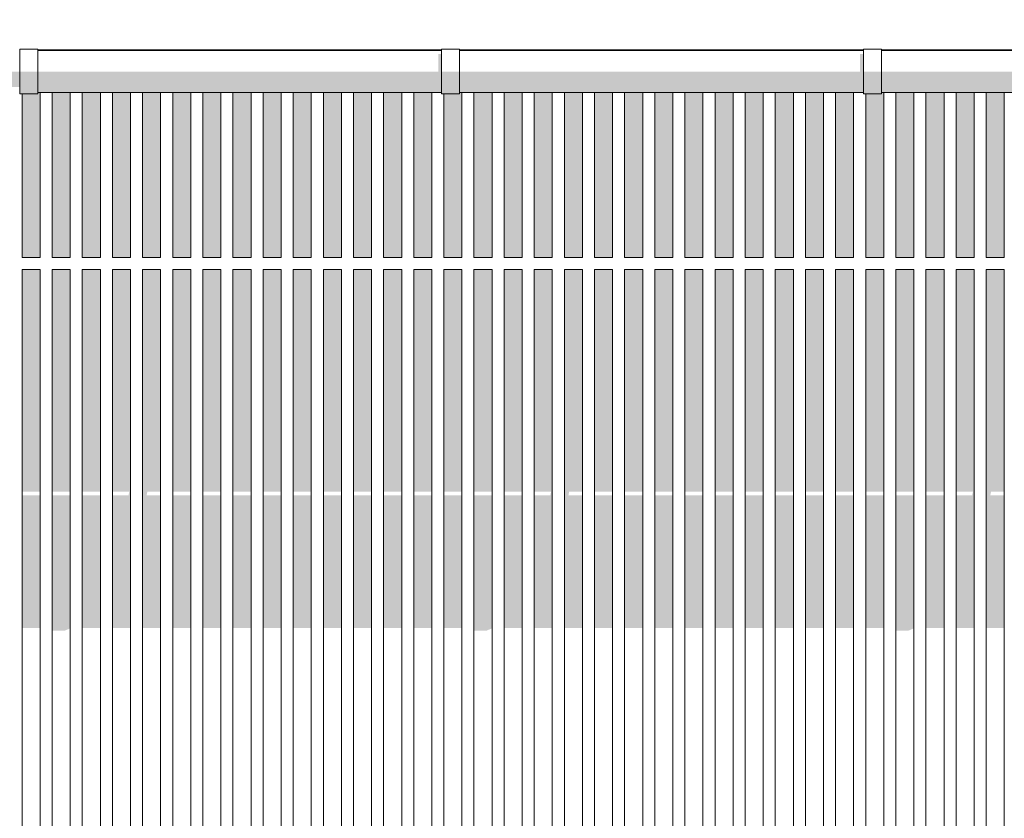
# Model space of a CAD drawing. Header units: metres. Extents: x -111 to -1, y -8 to 26.
# Tile 24 of 256: x -52.49 to -50.86, y 4.63 to 5.95. Entities that reach past the tile are written whole.
import ezdxf

# ---------------------------------------------------------------- set-up
doc = ezdxf.new("R2010")
doc.units = ezdxf.units.M
doc.header["$MEASUREMENT"] = 0
for name, color, linetype in [('30 Dachaufbau', 7, 'Continuous'), ('30 Dachentwässerung', 7, 'Continuous'), ('50 Sanitäreinrichtung', 7, 'Continuous'), ('94 Genehmigungsplanung Bemaßung', 7, 'Continuous')]:
    doc.layers.add(name, color=color, linetype=linetype)
doc.styles.add('ERSTELLTER_STIL_2', font='arial.ttf')
doc.dimstyles.new('ERSTELLTER_STIL__1', dxfattribs={"dimtxt": 0.25, "dimasz": 0.19, "dimexe": 0.18, "dimexo": 0.1, "dimgap": 0, "dimtad": 1, "dimtih": 1, "dimtoh": 1, "dimzin": 0, "dimdsep": 46, "dimtxsty": 'ERSTELLTER_STIL_2', "dimblk": 'ARROWHEAD_6', "dimblk1": 'ARROWHEAD_6', "dimblk2": 'ARROWHEAD_6', "dimcen": 0.09, "dimclrd": 7, "dimclre": 7, "dimclrt": 7, "dimazin": 0, "dimtfac": 1, "dimtdec": 4, "dimtmove": 0, "dimatfit": 3, "dimfxl": 1, "dimtolj": 1, "dimtzin": 0, "dimarcsym": 0})

# ---------------------------------------------------------------- blocks, each defined once
blk = doc.blocks.new('*D128', base_point=(-27236.1321, 0))
at = {"layer": '94 Genehmigungsplanung Bemaßung', "color": 7, "linetype": 'Continuous', "lineweight": 13}
for p, q in [((-58.1625, 9.3843), (-58.1625, 9.7593)), ((-17.3411, 9.3843), (-17.3411, 9.7593)), ((-58.0625, 9.6718), (-58.2625, 9.4718)), ((-17.2411, 9.6718), (-17.4411, 9.4718)), ((-58.3125, 9.5718), (-58.1625, 9.5718)), ((-58.1625, 9.5718), (-17.3411, 9.5718))]:
    blk.add_line(p, q, dxfattribs=at)
at = {"layer": '94 Genehmigungsplanung Bemaßung', "color": 7, "lineweight": 13, "insert": (-38.1808, 9.6218), "char_height": 0.25, "attachment_point": 7, "style": 'ERSTELLTER_STIL_2'}
blk.add_mtext('\\A1;{\\pql;\\fArial|b0|i0|c0|p0;\\W1.000000;40,82}', dxfattribs=at)
blk = doc.blocks.new('ARROWHEAD_6')
at = {"color": 0, "linetype": 'Continuous', "lineweight": 0}
for p, q in [((-0.5, -0.5), (0.5, 0.5)), ((0, 0), (-1, 0))]:
    blk.add_line(p, q, dxfattribs=at)

msp = doc.modelspace()

# ---------------------------------------------------------------- hatches: boundary and pattern name
at = {"layer": '30 Dachentwässerung', "linetype": 'Continuous', "lineweight": 0, "true_color": 0x000000}
for points in [[(-51.8005, 5.8975), (-51.8005, 5.8684), (-51.795, 5.8684), (-51.795, 5.8975)], [(-51.1005, 5.8975), (-51.1005, 5.8684), (-51.095, 5.8684), (-51.095, 5.8975)], [(-53.165, 5.8428), (-52.495, 5.8428), (-52.495, 5.8684), (-53.165, 5.8684)], [(-52.465, 5.8413), (-52.465, 5.8684), (-52.495, 5.8684), (-52.495, 5.8413)], [(-52.465, 5.8684), (-52.465, 5.8428), (-51.795, 5.8428), (-51.795, 5.8684)], [(-51.765, 5.8413), (-51.765, 5.8684), (-51.795, 5.8684), (-51.795, 5.8413)], [(-51.765, 5.8684), (-51.765, 5.8428), (-51.095, 5.8428), (-51.095, 5.8684)], [(-51.065, 5.8413), (-51.065, 5.8684), (-51.095, 5.8684), (-51.095, 5.8413)], [(-50.395, 5.8684), (-51.065, 5.8684), (-51.065, 5.8428), (-50.395, 5.8428)], [(-52.465, 5.8314), (-52.465, 5.8413), (-52.495, 5.8413), (-52.495, 5.8314)], [(-52.465, 5.8428), (-52.465, 5.8334), (-51.795, 5.8334), (-51.795, 5.8428)], [(-51.765, 5.8314), (-51.765, 5.8413), (-51.795, 5.8413), (-51.795, 5.8314)], [(-51.765, 5.8334), (-51.095, 5.8334), (-51.095, 5.8428), (-51.765, 5.8428)], [(-51.065, 5.8314), (-51.065, 5.8413), (-51.095, 5.8413), (-51.095, 5.8314)], [(-50.395, 5.8428), (-51.065, 5.8428), (-51.065, 5.8334), (-50.395, 5.8334)]]:
    msp.add_hatch(color=18, dxfattribs=at).paths.add_polyline_path(points)
at = {"layer": '50 Sanitäreinrichtung', "linetype": 'Continuous', "lineweight": 0, "true_color": 0x000000}
for points in [[(-52.465, 5.9044), (-52.465, 5.9034), (-52.4611, 5.9034), (-52.4611, 5.9044)], [(-52.4411, 5.9044), (-52.4611, 5.9044), (-52.4611, 5.9034), (-52.4411, 5.9034)], [(-52.4411, 5.9044), (-52.4411, 5.9034), (-52.4111, 5.9034), (-52.4111, 5.9044)], [(-52.4111, 5.9034), (-52.3911, 5.9034), (-52.3911, 5.9044), (-52.4111, 5.9044)], [(-52.3911, 5.9044), (-52.3911, 5.9034), (-52.3611, 5.9034), (-52.3611, 5.9044)], [(-52.3611, 5.9044), (-52.3611, 5.9034), (-52.3411, 5.9034), (-52.3411, 5.9044)], [(-52.3411, 5.9044), (-52.3411, 5.9034), (-52.3111, 5.9034), (-52.3111, 5.9044)], [(-52.2911, 5.9044), (-52.3111, 5.9044), (-52.3111, 5.9034), (-52.2911, 5.9034)], [(-52.2911, 5.9044), (-52.2911, 5.9034), (-52.2611, 5.9034), (-52.2611, 5.9044)], [(-52.2611, 5.9044), (-52.2611, 5.9034), (-52.2411, 5.9034), (-52.2411, 5.9044)], [(-52.2411, 5.9044), (-52.2411, 5.9034), (-52.2111, 5.9034), (-52.2111, 5.9044)], [(-52.1911, 5.9044), (-52.2111, 5.9044), (-52.2111, 5.9034), (-52.1911, 5.9034)], [(-52.1911, 5.9044), (-52.1911, 5.9034), (-52.1611, 5.9034), (-52.1611, 5.9044)], [(-52.1411, 5.9044), (-52.1611, 5.9044), (-52.1611, 5.9034), (-52.1411, 5.9034)], [(-52.1411, 5.9044), (-52.1411, 5.9034), (-52.1111, 5.9034), (-52.1111, 5.9044)], [(-52.1111, 5.9044), (-52.1111, 5.9034), (-52.0911, 5.9034), (-52.0911, 5.9044)], [(-52.0911, 5.9044), (-52.0911, 5.9034), (-52.0611, 5.9034), (-52.0611, 5.9044)], [(-52.0611, 5.9044), (-52.0611, 5.9034), (-52.0411, 5.9034), (-52.0411, 5.9044)], [(-52.0411, 5.9044), (-52.0411, 5.9034), (-52.0111, 5.9034), (-52.0111, 5.9044)], [(-52.0111, 5.9044), (-52.0111, 5.9034), (-51.9911, 5.9034), (-51.9911, 5.9044)], [(-51.9911, 5.9044), (-51.9911, 5.9034), (-51.9611, 5.9034), (-51.9611, 5.9044)], [(-51.9411, 5.9044), (-51.9611, 5.9044), (-51.9611, 5.9034), (-51.9411, 5.9034)], [(-51.9411, 5.9044), (-51.9411, 5.9034), (-51.9111, 5.9034), (-51.9111, 5.9044)], [(-51.9111, 5.9044), (-51.9111, 5.9034), (-51.8911, 5.9034), (-51.8911, 5.9044)], [(-51.8911, 5.9044), (-51.8911, 5.9034), (-51.8611, 5.9034), (-51.8611, 5.9044)], [(-51.8611, 5.9044), (-51.8611, 5.9034), (-51.8411, 5.9034), (-51.8411, 5.9044)], [(-51.8411, 5.9044), (-51.8411, 5.9034), (-51.8111, 5.9034), (-51.8111, 5.9044)], [(-51.8111, 5.9034), (-51.795, 5.9034), (-51.795, 5.9044), (-51.8111, 5.9044)], [(-51.7611, 5.9044), (-51.765, 5.9044), (-51.765, 5.9034), (-51.7611, 5.9034)], [(-51.7411, 5.9044), (-51.7611, 5.9044), (-51.7611, 5.9034), (-51.7411, 5.9034)], [(-51.7411, 5.9044), (-51.7411, 5.9034), (-51.7111, 5.9034), (-51.7111, 5.9044)], [(-51.7111, 5.9034), (-51.6911, 5.9034), (-51.6911, 5.9044), (-51.7111, 5.9044)], [(-51.6911, 5.9044), (-51.6911, 5.9034), (-51.6611, 5.9034), (-51.6611, 5.9044)], [(-51.6611, 5.9034), (-51.6411, 5.9034), (-51.6411, 5.9044), (-51.6611, 5.9044)], [(-51.6411, 5.9044), (-51.6411, 5.9034), (-51.6111, 5.9034), (-51.6111, 5.9044)], [(-51.6111, 5.9044), (-51.6111, 5.9034), (-51.5911, 5.9034), (-51.5911, 5.9044)], [(-51.5911, 5.9044), (-51.5911, 5.9034), (-51.5611, 5.9034), (-51.5611, 5.9044)], [(-51.5611, 5.9034), (-51.5411, 5.9034), (-51.5411, 5.9044), (-51.5611, 5.9044)], [(-51.5411, 5.9044), (-51.5411, 5.9034), (-51.5111, 5.9034), (-51.5111, 5.9044)], [(-51.4911, 5.9044), (-51.5111, 5.9044), (-51.5111, 5.9034), (-51.4911, 5.9034)], [(-51.4911, 5.9044), (-51.4911, 5.9034), (-51.4611, 5.9034), (-51.4611, 5.9044)], [(-51.4411, 5.9044), (-51.4611, 5.9044), (-51.4611, 5.9034), (-51.4411, 5.9034)], [(-51.4411, 5.9044), (-51.4411, 5.9034), (-51.4111, 5.9034), (-51.4111, 5.9044)], [(-51.4111, 5.9034), (-51.3911, 5.9034), (-51.3911, 5.9044), (-51.4111, 5.9044)], [(-51.3911, 5.9044), (-51.3911, 5.9034), (-51.3611, 5.9034), (-51.3611, 5.9044)], [(-51.3611, 5.9034), (-51.3411, 5.9034), (-51.3411, 5.9044), (-51.3611, 5.9044)], [(-51.3411, 5.9044), (-51.3411, 5.9034), (-51.3111, 5.9034), (-51.3111, 5.9044)], [(-51.3111, 5.9034), (-51.2911, 5.9034), (-51.2911, 5.9044), (-51.3111, 5.9044)], [(-51.2911, 5.9044), (-51.2911, 5.9034), (-51.2611, 5.9034), (-51.2611, 5.9044)], [(-51.2411, 5.9044), (-51.2611, 5.9044), (-51.2611, 5.9034), (-51.2411, 5.9034)], [(-51.2411, 5.9044), (-51.2411, 5.9034), (-51.2111, 5.9034), (-51.2111, 5.9044)], [(-51.2111, 5.9034), (-51.1911, 5.9034), (-51.1911, 5.9044), (-51.2111, 5.9044)], [(-51.1911, 5.9044), (-51.1911, 5.9034), (-51.1611, 5.9034), (-51.1611, 5.9044)], [(-51.1411, 5.9044), (-51.1611, 5.9044), (-51.1611, 5.9034), (-51.1411, 5.9034)], [(-51.1411, 5.9044), (-51.1411, 5.9034), (-51.1111, 5.9034), (-51.1111, 5.9044)], [(-51.095, 5.9044), (-51.1111, 5.9044), (-51.1111, 5.9034), (-51.095, 5.9034)], [(-51.065, 5.9044), (-51.065, 5.9034), (-51.0611, 5.9034), (-51.0611, 5.9044)], [(-51.0411, 5.9044), (-51.0611, 5.9044), (-51.0611, 5.9034), (-51.0411, 5.9034)], [(-51.0411, 5.9044), (-51.0411, 5.9034), (-51.0111, 5.9034), (-51.0111, 5.9044)], [(-51.0111, 5.9034), (-50.9911, 5.9034), (-50.9911, 5.9044), (-51.0111, 5.9044)], [(-50.9911, 5.9044), (-50.9911, 5.9034), (-50.9611, 5.9034), (-50.9611, 5.9044)], [(-50.9611, 5.9044), (-50.9611, 5.9034), (-50.9411, 5.9034), (-50.9411, 5.9044)], [(-50.9411, 5.9044), (-50.9411, 5.9034), (-50.9111, 5.9034), (-50.9111, 5.9044)], [(-50.8911, 5.9044), (-50.9111, 5.9044), (-50.9111, 5.9034), (-50.8911, 5.9034)], [(-50.8911, 5.9044), (-50.8911, 5.9034), (-50.8611, 5.9034), (-50.8611, 5.9044)], [(-50.8411, 5.9044), (-50.8611, 5.9044), (-50.8611, 5.9034), (-50.8411, 5.9034)], [(-52.465, 5.8314), (-52.4911, 5.8314), (-52.4911, 5.56), (-52.4611, 5.56), (-52.4611, 5.8334), (-52.465, 5.8334)], [(-52.4411, 5.56), (-52.4111, 5.56), (-52.4111, 5.8334), (-52.4411, 5.8334)], [(-52.3911, 5.56), (-52.3611, 5.56), (-52.3611, 5.8334), (-52.3911, 5.8334)], [(-52.3411, 5.56), (-52.3111, 5.56), (-52.3111, 5.8334), (-52.3411, 5.8334)], [(-52.2911, 5.56), (-52.2611, 5.56), (-52.2611, 5.8334), (-52.2911, 5.8334)], [(-52.2411, 5.56), (-52.2111, 5.56), (-52.2111, 5.8334), (-52.2411, 5.8334)], [(-52.1911, 5.56), (-52.1611, 5.56), (-52.1611, 5.8334), (-52.1911, 5.8334)], [(-52.1411, 5.56), (-52.1111, 5.56), (-52.1111, 5.8334), (-52.1411, 5.8334)], [(-52.0911, 5.56), (-52.0611, 5.56), (-52.0611, 5.8334), (-52.0911, 5.8334)], [(-52.0411, 5.56), (-52.0111, 5.56), (-52.0111, 5.8334), (-52.0411, 5.8334)], [(-51.9611, 5.8334), (-51.9911, 5.8334), (-51.9911, 5.56), (-51.9611, 5.56)], [(-51.9111, 5.8334), (-51.9411, 5.8334), (-51.9411, 5.56), (-51.9111, 5.56)], [(-51.8611, 5.8334), (-51.8911, 5.8334), (-51.8911, 5.56), (-51.8611, 5.56)], [(-51.8111, 5.8334), (-51.8411, 5.8334), (-51.8411, 5.56), (-51.8111, 5.56)], [(-51.765, 5.8314), (-51.7911, 5.8314), (-51.7911, 5.56), (-51.7611, 5.56), (-51.7611, 5.8334), (-51.765, 5.8334)], [(-51.7411, 5.56), (-51.7111, 5.56), (-51.7111, 5.8334), (-51.7411, 5.8334)], [(-51.6911, 5.56), (-51.6611, 5.56), (-51.6611, 5.8334), (-51.6911, 5.8334)], [(-51.6411, 5.56), (-51.6111, 5.56), (-51.6111, 5.8334), (-51.6411, 5.8334)], [(-51.5911, 5.56), (-51.5611, 5.56), (-51.5611, 5.8334), (-51.5911, 5.8334)], [(-51.5411, 5.56), (-51.5111, 5.56), (-51.5111, 5.8334), (-51.5411, 5.8334)], [(-51.4911, 5.56), (-51.4611, 5.56), (-51.4611, 5.8334), (-51.4911, 5.8334)], [(-51.4411, 5.56), (-51.4111, 5.56), (-51.4111, 5.8334), (-51.4411, 5.8334)], [(-51.3911, 5.56), (-51.3611, 5.56), (-51.3611, 5.8334), (-51.3911, 5.8334)], [(-51.3411, 5.56), (-51.3111, 5.56), (-51.3111, 5.8334), (-51.3411, 5.8334)], [(-51.2911, 5.56), (-51.2611, 5.56), (-51.2611, 5.8334), (-51.2911, 5.8334)], [(-51.2411, 5.56), (-51.2111, 5.56), (-51.2111, 5.8334), (-51.2411, 5.8334)], [(-51.1911, 5.56), (-51.1611, 5.56), (-51.1611, 5.8334), (-51.1911, 5.8334)], [(-51.1411, 5.56), (-51.1111, 5.56), (-51.1111, 5.8334), (-51.1411, 5.8334)], [(-51.065, 5.8314), (-51.0911, 5.8314), (-51.0911, 5.56), (-51.0611, 5.56), (-51.0611, 5.8334), (-51.065, 5.8334)], [(-51.0411, 5.56), (-51.0111, 5.56), (-51.0111, 5.8334), (-51.0411, 5.8334)], [(-50.9911, 5.56), (-50.9611, 5.56), (-50.9611, 5.8334), (-50.9911, 5.8334)], [(-50.9411, 5.56), (-50.9111, 5.56), (-50.9111, 5.8334), (-50.9411, 5.8334)], [(-50.8911, 5.56), (-50.8611, 5.56), (-50.8611, 5.8334), (-50.8911, 5.8334)], [(-52.4911, 5.54), (-52.4911, 5.1716), (-52.4611, 5.1716), (-52.4611, 5.54)], [(-52.4411, 5.1716), (-52.4111, 5.1716), (-52.4111, 5.54), (-52.4411, 5.54)], [(-52.3611, 5.54), (-52.3911, 5.54), (-52.3911, 5.1716), (-52.3611, 5.1716)], [(-52.3411, 5.1716), (-52.3131, 5.1716), (-52.3144, 5.1653), (-52.3411, 5.1653), (-52.3411, 4.9455), (-52.3111, 4.9455), (-52.3111, 5.54), (-52.3411, 5.54)], [(-52.2611, 5.54), (-52.2911, 5.54), (-52.2911, 4.9455), (-52.2611, 4.9455), (-52.2611, 5.1653), (-52.2844, 5.1653), (-52.2831, 5.1716), (-52.2611, 5.1716)], [(-52.2411, 5.1716), (-52.2111, 5.1716), (-52.2111, 5.54), (-52.2411, 5.54)], [(-52.1611, 5.54), (-52.1911, 5.54), (-52.1911, 5.1716), (-52.1611, 5.1716)], [(-52.1111, 5.54), (-52.1411, 5.54), (-52.1411, 5.1716), (-52.1111, 5.1716)], [(-52.0611, 5.54), (-52.0911, 5.54), (-52.0911, 5.1716), (-52.0611, 5.1716)], [(-52.0411, 5.1716), (-52.0111, 5.1716), (-52.0111, 5.54), (-52.0411, 5.54)], [(-51.9611, 5.54), (-51.9911, 5.54), (-51.9911, 5.1716), (-51.9611, 5.1716)], [(-51.9111, 5.54), (-51.9411, 5.54), (-51.9411, 5.1716), (-51.9111, 5.1716)], [(-51.8611, 5.54), (-51.8911, 5.54), (-51.8911, 5.1716), (-51.8611, 5.1716)], [(-51.8111, 5.54), (-51.8411, 5.54), (-51.8411, 5.1716), (-51.8111, 5.1716)], [(-51.7611, 5.54), (-51.7911, 5.54), (-51.7911, 5.1716), (-51.7611, 5.1716)], [(-51.7111, 5.54), (-51.7411, 5.54), (-51.7411, 5.1716), (-51.7111, 5.1716)], [(-51.6911, 5.1716), (-51.6611, 5.1716), (-51.6611, 5.54), (-51.6911, 5.54)], [(-51.6111, 5.54), (-51.6411, 5.54), (-51.6411, 5.1716), (-51.6131, 5.1716), (-51.6144, 5.1653), (-51.6411, 5.1653), (-51.6411, 4.9455), (-51.6111, 4.9455)], [(-51.5911, 4.9455), (-51.5611, 4.9455), (-51.5611, 5.1653), (-51.5844, 5.1653), (-51.5831, 5.1716), (-51.5611, 5.1716), (-51.5611, 5.54), (-51.5911, 5.54)], [(-51.5111, 5.54), (-51.5411, 5.54), (-51.5411, 5.1716), (-51.5111, 5.1716)], [(-51.4911, 5.1716), (-51.4611, 5.1716), (-51.4611, 5.54), (-51.4911, 5.54)], [(-51.4111, 5.54), (-51.4411, 5.54), (-51.4411, 5.1716), (-51.4111, 5.1716)], [(-51.3911, 5.1716), (-51.3611, 5.1716), (-51.3611, 5.54), (-51.3911, 5.54)], [(-51.3111, 5.54), (-51.3411, 5.54), (-51.3411, 5.1716), (-51.3111, 5.1716)], [(-51.2611, 5.54), (-51.2911, 5.54), (-51.2911, 5.1716), (-51.2611, 5.1716)], [(-51.2111, 5.54), (-51.2411, 5.54), (-51.2411, 5.1716), (-51.2111, 5.1716)], [(-51.1611, 5.54), (-51.1911, 5.54), (-51.1911, 5.1716), (-51.1611, 5.1716)], [(-51.1111, 5.54), (-51.1411, 5.54), (-51.1411, 5.1716), (-51.1111, 5.1716)], [(-51.0911, 5.1716), (-51.0611, 5.1716), (-51.0611, 5.54), (-51.0911, 5.54)], [(-51.0111, 5.54), (-51.0411, 5.54), (-51.0411, 5.1716), (-51.0111, 5.1716)], [(-50.9911, 5.1716), (-50.9611, 5.1716), (-50.9611, 5.54), (-50.9911, 5.54)], [(-50.9411, 4.9455), (-50.9111, 4.9455), (-50.9111, 5.54), (-50.9411, 5.54), (-50.9411, 5.1716), (-50.9131, 5.1716), (-50.9144, 5.1653), (-50.9411, 5.1653)], [(-50.8611, 5.54), (-50.8911, 5.54), (-50.8911, 4.9455), (-50.8611, 4.9455), (-50.8611, 5.1653), (-50.8844, 5.1653), (-50.8831, 5.1716), (-50.8611, 5.1716)], [(-52.4911, 4.9455), (-52.4611, 4.9455), (-52.4611, 5.1653), (-52.4911, 5.1653)], [(-52.4411, 4.9406), (-52.421, 4.9406), (-52.4111, 4.9447), (-52.4111, 5.1653), (-52.4411, 5.1653)], [(-52.3911, 4.9455), (-52.3611, 4.9455), (-52.3611, 5.1653), (-52.3911, 5.1653)], [(-52.2111, 5.1653), (-52.2411, 5.1653), (-52.2411, 4.9455), (-52.2111, 4.9455)], [(-52.1911, 4.9455), (-52.1611, 4.9455), (-52.1611, 5.1653), (-52.1911, 5.1653)], [(-52.1411, 4.9455), (-52.1111, 4.9455), (-52.1111, 5.1653), (-52.1411, 5.1653)], [(-52.0911, 4.9455), (-52.0611, 4.9455), (-52.0611, 5.1653), (-52.0911, 5.1653)], [(-52.0411, 4.9455), (-52.0111, 4.9455), (-52.0111, 5.1653), (-52.0411, 5.1653)], [(-51.9911, 4.9455), (-51.9611, 4.9455), (-51.9611, 5.1653), (-51.9911, 5.1653)], [(-51.9411, 4.9455), (-51.9111, 4.9455), (-51.9111, 5.1653), (-51.9411, 5.1653)], [(-51.8611, 5.1653), (-51.8911, 5.1653), (-51.8911, 4.9455), (-51.8611, 4.9455)], [(-51.8411, 4.9455), (-51.8111, 4.9455), (-51.8111, 5.1653), (-51.8411, 5.1653)], [(-51.7611, 5.1653), (-51.7911, 5.1653), (-51.7911, 4.9455), (-51.7611, 4.9455)], [(-51.7411, 4.9406), (-51.721, 4.9406), (-51.7111, 4.9447), (-51.7111, 5.1653), (-51.7411, 5.1653)], [(-51.6611, 5.1653), (-51.6911, 5.1653), (-51.6911, 4.9455), (-51.6611, 4.9455)], [(-51.5111, 5.1653), (-51.5411, 5.1653), (-51.5411, 4.9455), (-51.5111, 4.9455)], [(-51.4911, 5.1653), (-51.4911, 4.9455), (-51.4611, 4.9455), (-51.4611, 5.1653)], [(-51.4111, 5.1653), (-51.4411, 5.1653), (-51.4411, 4.9455), (-51.4111, 4.9455)], [(-51.3911, 5.1653), (-51.3911, 4.9455), (-51.3611, 4.9455), (-51.3611, 5.1653)], [(-51.3111, 5.1653), (-51.3411, 5.1653), (-51.3411, 4.9455), (-51.3111, 4.9455)], [(-51.2611, 5.1653), (-51.2911, 5.1653), (-51.2911, 4.9455), (-51.2611, 4.9455)], [(-51.2411, 4.9455), (-51.2111, 4.9455), (-51.2111, 5.1653), (-51.2411, 5.1653)], [(-51.1911, 4.9455), (-51.1611, 4.9455), (-51.1611, 5.1653), (-51.1911, 5.1653)], [(-51.1411, 4.9455), (-51.1111, 4.9455), (-51.1111, 5.1653), (-51.1411, 5.1653)], [(-51.0911, 4.9455), (-51.0611, 4.9455), (-51.0611, 5.1653), (-51.0911, 5.1653)], [(-51.0111, 5.1653), (-51.0411, 5.1653), (-51.0411, 4.9406), (-51.021, 4.9406), (-51.0111, 4.9447)], [(-50.9611, 5.1653), (-50.9911, 5.1653), (-50.9911, 4.9455), (-50.9611, 4.9455)]]:
    msp.add_hatch(color=18, dxfattribs=at).paths.add_polyline_path(points)

# ---------------------------------------------------------------- linework, layer by layer
at = {"layer": '30 Dachaufbau', "color": 7, "linetype": 'Continuous', "lineweight": 13}
for p, q in [((-51.795, 5.9044), (-52.465, 5.9044)), ((-51.095, 5.9044), (-51.765, 5.9044)), ((-50.395, 5.9044), (-51.065, 5.9044))]:
    msp.add_line(p, q, dxfattribs=at)
at = {"layer": '30 Dachentwässerung', "color": 7, "linetype": 'Continuous', "lineweight": 13}
for p, q in [((-52.495, 5.8684), (-52.495, 5.9054)), ((-52.465, 5.9054), (-52.495, 5.9054)), ((-52.465, 5.8684), (-52.465, 5.9054)), ((-52.465, 5.9034), (-51.795, 5.9034)), ((-51.795, 5.8684), (-51.795, 5.9054)), ((-51.765, 5.9054), (-51.795, 5.9054)), ((-51.765, 5.8684), (-51.765, 5.9054)), ((-51.765, 5.9034), (-51.095, 5.9034)), ((-51.095, 5.8684), (-51.095, 5.9054)), ((-51.065, 5.9054), (-51.095, 5.9054)), ((-51.065, 5.8684), (-51.065, 5.9054)), ((-51.065, 5.9034), (-50.395, 5.9034)), ((-52.495, 5.8413), (-52.495, 5.8684)), ((-52.465, 5.8413), (-52.465, 5.8684)), ((-51.795, 5.8413), (-51.795, 5.8684)), ((-51.765, 5.8413), (-51.765, 5.8684)), ((-51.095, 5.8413), (-51.095, 5.8684)), ((-51.065, 5.8413), (-51.065, 5.8684)), ((-52.495, 5.8314), (-52.495, 5.8413)), ((-52.465, 5.8314), (-52.465, 5.8413)), ((-52.465, 5.8334), (-51.795, 5.8334)), ((-51.795, 5.8314), (-51.795, 5.8413)), ((-51.765, 5.8314), (-51.765, 5.8413)), ((-51.765, 5.8334), (-51.095, 5.8334)), ((-51.095, 5.8314), (-51.095, 5.8413)), ((-51.065, 5.8314), (-51.065, 5.8413)), ((-51.065, 5.8334), (-50.395, 5.8334)), ((-52.465, 5.8314), (-52.495, 5.8314)), ((-51.765, 5.8314), (-51.795, 5.8314)), ((-51.065, 5.8314), (-51.095, 5.8314))]:
    msp.add_line(p, q, dxfattribs=at)
at = {"layer": '50 Sanitäreinrichtung', "color": 251, "linetype": 'Continuous', "lineweight": 18, "true_color": 0x5f5f5f}
for p, q in [((-52.4611, 5.9034), (-52.4611, 5.9044)), ((-52.4411, 5.9034), (-52.4411, 5.9044)), ((-52.4111, 5.9034), (-52.4111, 5.9044)), ((-52.3911, 5.9034), (-52.3911, 5.9044)), ((-52.3611, 5.9034), (-52.3611, 5.9044)), ((-52.3411, 5.9034), (-52.3411, 5.9044)), ((-52.3111, 5.9034), (-52.3111, 5.9044)), ((-52.2911, 5.9034), (-52.2911, 5.9044)), ((-52.2611, 5.9034), (-52.2611, 5.9044)), ((-52.2411, 5.9034), (-52.2411, 5.9044)), ((-52.2111, 5.9034), (-52.2111, 5.9044)), ((-52.1911, 5.9034), (-52.1911, 5.9044)), ((-52.1611, 5.9034), (-52.1611, 5.9044)), ((-52.1411, 5.9034), (-52.1411, 5.9044)), ((-52.1111, 5.9034), (-52.1111, 5.9044)), ((-52.0911, 5.9034), (-52.0911, 5.9044)), ((-52.0611, 5.9034), (-52.0611, 5.9044)), ((-52.0411, 5.9034), (-52.0411, 5.9044)), ((-52.0111, 5.9034), (-52.0111, 5.9044)), ((-51.9911, 5.9034), (-51.9911, 5.9044)), ((-51.9611, 5.9034), (-51.9611, 5.9044)), ((-51.9411, 5.9034), (-51.9411, 5.9044)), ((-51.9111, 5.9034), (-51.9111, 5.9044)), ((-51.8911, 5.9034), (-51.8911, 5.9044)), ((-51.8611, 5.9034), (-51.8611, 5.9044)), ((-51.8411, 5.9034), (-51.8411, 5.9044)), ((-51.8111, 5.9034), (-51.8111, 5.9044)), ((-51.7611, 5.9034), (-51.7611, 5.9044)), ((-51.7411, 5.9034), (-51.7411, 5.9044)), ((-51.7111, 5.9034), (-51.7111, 5.9044)), ((-51.6911, 5.9034), (-51.6911, 5.9044)), ((-51.6611, 5.9034), (-51.6611, 5.9044)), ((-51.6411, 5.9034), (-51.6411, 5.9044)), ((-51.6111, 5.9034), (-51.6111, 5.9044)), ((-51.5911, 5.9034), (-51.5911, 5.9044)), ((-51.5611, 5.9034), (-51.5611, 5.9044)), ((-51.5411, 5.9034), (-51.5411, 5.9044)), ((-51.5111, 5.9034), (-51.5111, 5.9044)), ((-51.4911, 5.9034), (-51.4911, 5.9044)), ((-51.4611, 5.9034), (-51.4611, 5.9044)), ((-51.4411, 5.9034), (-51.4411, 5.9044)), ((-51.4111, 5.9034), (-51.4111, 5.9044)), ((-51.3911, 5.9034), (-51.3911, 5.9044)), ((-51.3611, 5.9034), (-51.3611, 5.9044)), ((-51.3411, 5.9034), (-51.3411, 5.9044)), ((-51.3111, 5.9034), (-51.3111, 5.9044)), ((-51.2911, 5.9034), (-51.2911, 5.9044)), ((-51.2611, 5.9034), (-51.2611, 5.9044)), ((-51.2411, 5.9034), (-51.2411, 5.9044)), ((-51.2111, 5.9034), (-51.2111, 5.9044)), ((-51.1911, 5.9034), (-51.1911, 5.9044)), ((-51.1611, 5.9034), (-51.1611, 5.9044)), ((-51.1411, 5.9034), (-51.1411, 5.9044)), ((-51.1111, 5.9034), (-51.1111, 5.9044)), ((-51.0611, 5.9034), (-51.0611, 5.9044)), ((-51.0411, 5.9034), (-51.0411, 5.9044)), ((-51.0111, 5.9034), (-51.0111, 5.9044)), ((-50.9911, 5.9034), (-50.9911, 5.9044)), ((-50.9611, 5.9034), (-50.9611, 5.9044)), ((-50.9411, 5.9034), (-50.9411, 5.9044)), ((-50.9111, 5.9034), (-50.9111, 5.9044)), ((-50.8911, 5.9034), (-50.8911, 5.9044)), ((-50.8611, 5.9034), (-50.8611, 5.9044)), ((-52.4611, 5.56), (-52.4611, 5.8334)), ((-52.4411, 5.56), (-52.4411, 5.8334)), ((-52.4111, 5.56), (-52.4111, 5.8334)), ((-52.3911, 5.56), (-52.3911, 5.8334)), ((-52.3611, 5.56), (-52.3611, 5.8334)), ((-52.3411, 5.56), (-52.3411, 5.8334)), ((-52.3111, 5.56), (-52.3111, 5.8334)), ((-52.2911, 5.56), (-52.2911, 5.8334)), ((-52.2611, 5.56), (-52.2611, 5.8334)), ((-52.2411, 5.56), (-52.2411, 5.8334)), ((-52.2111, 5.56), (-52.2111, 5.8334)), ((-52.1911, 5.56), (-52.1911, 5.8334)), ((-52.1611, 5.56), (-52.1611, 5.8334)), ((-52.1411, 5.56), (-52.1411, 5.8334)), ((-52.1111, 5.56), (-52.1111, 5.8334)), ((-52.0911, 5.56), (-52.0911, 5.8334)), ((-52.0611, 5.56), (-52.0611, 5.8334)), ((-52.0411, 5.56), (-52.0411, 5.8334)), ((-52.0111, 5.56), (-52.0111, 5.8334)), ((-51.9911, 5.56), (-51.9911, 5.8334)), ((-51.9611, 5.56), (-51.9611, 5.8334)), ((-51.9411, 5.56), (-51.9411, 5.8334)), ((-51.9111, 5.56), (-51.9111, 5.8334)), ((-51.8911, 5.56), (-51.8911, 5.8334)), ((-51.8611, 5.56), (-51.8611, 5.8334)), ((-51.8411, 5.56), (-51.8411, 5.8334)), ((-51.8111, 5.56), (-51.8111, 5.8334)), ((-51.7611, 5.56), (-51.7611, 5.8334)), ((-51.7411, 5.56), (-51.7411, 5.8334)), ((-51.7111, 5.56), (-51.7111, 5.8334)), ((-51.6911, 5.56), (-51.6911, 5.8334)), ((-51.6611, 5.56), (-51.6611, 5.8334)), ((-51.6411, 5.56), (-51.6411, 5.8334)), ((-51.6111, 5.56), (-51.6111, 5.8334)), ((-51.5911, 5.56), (-51.5911, 5.8334)), ((-51.5611, 5.56), (-51.5611, 5.8334)), ((-51.5411, 5.56), (-51.5411, 5.8334)), ((-51.5111, 5.56), (-51.5111, 5.8334)), ((-51.4911, 5.56), (-51.4911, 5.8334)), ((-51.4611, 5.56), (-51.4611, 5.8334)), ((-51.4411, 5.56), (-51.4411, 5.8334)), ((-51.4111, 5.56), (-51.4111, 5.8334)), ((-51.3911, 5.56), (-51.3911, 5.8334)), ((-51.3611, 5.56), (-51.3611, 5.8334)), ((-51.3411, 5.56), (-51.3411, 5.8334)), ((-51.3111, 5.56), (-51.3111, 5.8334)), ((-51.2911, 5.56), (-51.2911, 5.8334)), ((-51.2611, 5.56), (-51.2611, 5.8334)), ((-51.2411, 5.56), (-51.2411, 5.8334)), ((-51.2111, 5.56), (-51.2111, 5.8334)), ((-51.1911, 5.56), (-51.1911, 5.8334)), ((-51.1611, 5.56), (-51.1611, 5.8334)), ((-51.1411, 5.56), (-51.1411, 5.8334)), ((-51.1111, 5.56), (-51.1111, 5.8334)), ((-51.0611, 5.56), (-51.0611, 5.8334)), ((-51.0411, 5.56), (-51.0411, 5.8334)), ((-51.0111, 5.56), (-51.0111, 5.8334)), ((-50.9911, 5.56), (-50.9911, 5.8334)), ((-50.9611, 5.56), (-50.9611, 5.8334)), ((-50.9411, 5.56), (-50.9411, 5.8334)), ((-50.9111, 5.56), (-50.9111, 5.8334)), ((-50.8911, 5.56), (-50.8911, 5.8334)), ((-50.8611, 5.56), (-50.8611, 5.8334)), ((-52.4911, 5.56), (-52.4911, 5.8314)), ((-51.7911, 5.56), (-51.7911, 5.8314)), ((-51.0911, 5.56), (-51.0911, 5.8314)), ((-52.4911, 5.56), (-52.4611, 5.56)), ((-52.4411, 5.56), (-52.4111, 5.56)), ((-52.3911, 5.56), (-52.3611, 5.56)), ((-52.3411, 5.56), (-52.3111, 5.56)), ((-52.2911, 5.56), (-52.2611, 5.56)), ((-52.2411, 5.56), (-52.2111, 5.56)), ((-52.1911, 5.56), (-52.1611, 5.56)), ((-52.1411, 5.56), (-52.1111, 5.56)), ((-52.0911, 5.56), (-52.0611, 5.56)), ((-52.0411, 5.56), (-52.0111, 5.56)), ((-51.9911, 5.56), (-51.9611, 5.56)), ((-51.9411, 5.56), (-51.9111, 5.56)), ((-51.8911, 5.56), (-51.8611, 5.56)), ((-51.8411, 5.56), (-51.8111, 5.56)), ((-51.7911, 5.56), (-51.7611, 5.56)), ((-51.7411, 5.56), (-51.7111, 5.56)), ((-51.6911, 5.56), (-51.6611, 5.56)), ((-51.6411, 5.56), (-51.6111, 5.56)), ((-51.5911, 5.56), (-51.5611, 5.56)), ((-51.5411, 5.56), (-51.5111, 5.56)), ((-51.4911, 5.56), (-51.4611, 5.56)), ((-51.4411, 5.56), (-51.4111, 5.56)), ((-51.3911, 5.56), (-51.3611, 5.56)), ((-51.3411, 5.56), (-51.3111, 5.56)), ((-51.2911, 5.56), (-51.2611, 5.56)), ((-51.2411, 5.56), (-51.2111, 5.56)), ((-51.1911, 5.56), (-51.1611, 5.56)), ((-51.1411, 5.56), (-51.1111, 5.56)), ((-51.0911, 5.56), (-51.0611, 5.56)), ((-51.0411, 5.56), (-51.0111, 5.56)), ((-50.9911, 5.56), (-50.9611, 5.56)), ((-50.9411, 5.56), (-50.9111, 5.56)), ((-50.8911, 5.56), (-50.8611, 5.56)), ((-52.4911, 3.36), (-52.4911, 5.54)), ((-52.4911, 5.54), (-52.4611, 5.54)), ((-52.4611, 3.36), (-52.4611, 5.54)), ((-52.4411, 3.36), (-52.4411, 5.54)), ((-52.4411, 5.54), (-52.4111, 5.54)), ((-52.4111, 3.36), (-52.4111, 5.54)), ((-52.3911, 3.36), (-52.3911, 5.54)), ((-52.3911, 5.54), (-52.3611, 5.54)), ((-52.3611, 3.36), (-52.3611, 5.54)), ((-52.3411, 3.36), (-52.3411, 5.54)), ((-52.3411, 5.54), (-52.3111, 5.54)), ((-52.3111, 3.36), (-52.3111, 5.54)), ((-52.2911, 3.36), (-52.2911, 5.54)), ((-52.2911, 5.54), (-52.2611, 5.54)), ((-52.2611, 3.36), (-52.2611, 5.54)), ((-52.2411, 3.36), (-52.2411, 5.54)), ((-52.2411, 5.54), (-52.2111, 5.54)), ((-52.2111, 3.36), (-52.2111, 5.54)), ((-52.1911, 3.36), (-52.1911, 5.54)), ((-52.1911, 5.54), (-52.1611, 5.54)), ((-52.1611, 3.36), (-52.1611, 5.54)), ((-52.1411, 3.36), (-52.1411, 5.54)), ((-52.1411, 5.54), (-52.1111, 5.54)), ((-52.1111, 3.36), (-52.1111, 5.54)), ((-52.0911, 3.36), (-52.0911, 5.54)), ((-52.0911, 5.54), (-52.0611, 5.54)), ((-52.0611, 3.36), (-52.0611, 5.54)), ((-52.0411, 3.36), (-52.0411, 5.54)), ((-52.0411, 5.54), (-52.0111, 5.54)), ((-52.0111, 3.36), (-52.0111, 5.54)), ((-51.9911, 3.36), (-51.9911, 5.54)), ((-51.9911, 5.54), (-51.9611, 5.54)), ((-51.9611, 3.36), (-51.9611, 5.54)), ((-51.9411, 3.36), (-51.9411, 5.54)), ((-51.9411, 5.54), (-51.9111, 5.54)), ((-51.9111, 3.36), (-51.9111, 5.54)), ((-51.8911, 3.36), (-51.8911, 5.54)), ((-51.8911, 5.54), (-51.8611, 5.54)), ((-51.8611, 3.36), (-51.8611, 5.54)), ((-51.8411, 3.36), (-51.8411, 5.54)), ((-51.8411, 5.54), (-51.8111, 5.54)), ((-51.8111, 3.36), (-51.8111, 5.54)), ((-51.7911, 3.36), (-51.7911, 5.54)), ((-51.7911, 5.54), (-51.7611, 5.54)), ((-51.7611, 3.36), (-51.7611, 5.54)), ((-51.7411, 3.36), (-51.7411, 5.54)), ((-51.7411, 5.54), (-51.7111, 5.54)), ((-51.7111, 3.36), (-51.7111, 5.54)), ((-51.6911, 3.36), (-51.6911, 5.54)), ((-51.6911, 5.54), (-51.6611, 5.54)), ((-51.6611, 3.36), (-51.6611, 5.54)), ((-51.6411, 3.36), (-51.6411, 5.54)), ((-51.6411, 5.54), (-51.6111, 5.54)), ((-51.6111, 3.36), (-51.6111, 5.54)), ((-51.5911, 3.36), (-51.5911, 5.54)), ((-51.5911, 5.54), (-51.5611, 5.54)), ((-51.5611, 3.36), (-51.5611, 5.54)), ((-51.5411, 3.36), (-51.5411, 5.54)), ((-51.5411, 5.54), (-51.5111, 5.54)), ((-51.5111, 3.36), (-51.5111, 5.54)), ((-51.4911, 3.36), (-51.4911, 5.54)), ((-51.4911, 5.54), (-51.4611, 5.54)), ((-51.4611, 3.36), (-51.4611, 5.54)), ((-51.4411, 3.36), (-51.4411, 5.54)), ((-51.4411, 5.54), (-51.4111, 5.54)), ((-51.4111, 3.36), (-51.4111, 5.54)), ((-51.3911, 3.36), (-51.3911, 5.54)), ((-51.3911, 5.54), (-51.3611, 5.54)), ((-51.3611, 3.36), (-51.3611, 5.54)), ((-51.3411, 3.36), (-51.3411, 5.54)), ((-51.3411, 5.54), (-51.3111, 5.54)), ((-51.3111, 3.36), (-51.3111, 5.54)), ((-51.2911, 3.36), (-51.2911, 5.54)), ((-51.2911, 5.54), (-51.2611, 5.54)), ((-51.2611, 3.36), (-51.2611, 5.54)), ((-51.2411, 3.36), (-51.2411, 5.54)), ((-51.2411, 5.54), (-51.2111, 5.54)), ((-51.2111, 3.36), (-51.2111, 5.54)), ((-51.1911, 3.36), (-51.1911, 5.54)), ((-51.1911, 5.54), (-51.1611, 5.54)), ((-51.1611, 3.36), (-51.1611, 5.54)), ((-51.1411, 3.36), (-51.1411, 5.54)), ((-51.1411, 5.54), (-51.1111, 5.54)), ((-51.1111, 3.36), (-51.1111, 5.54)), ((-51.0911, 3.36), (-51.0911, 5.54)), ((-51.0911, 5.54), (-51.0611, 5.54)), ((-51.0611, 3.36), (-51.0611, 5.54)), ((-51.0411, 3.36), (-51.0411, 5.54)), ((-51.0411, 5.54), (-51.0111, 5.54)), ((-51.0111, 3.36), (-51.0111, 5.54)), ((-50.9911, 3.36), (-50.9911, 5.54)), ((-50.9911, 5.54), (-50.9611, 5.54)), ((-50.9611, 3.36), (-50.9611, 5.54)), ((-50.9411, 3.36), (-50.9411, 5.54)), ((-50.9411, 5.54), (-50.9111, 5.54)), ((-50.9111, 3.36), (-50.9111, 5.54)), ((-50.8911, 3.36), (-50.8911, 5.54)), ((-50.8911, 5.54), (-50.8611, 5.54)), ((-50.8611, 3.36), (-50.8611, 5.54))]:
    msp.add_line(p, q, dxfattribs=at)

# ---------------------------------------------------------------- dimensions: what is measured, and where the dimension line sits
at = {"layer": '94 Genehmigungsplanung Bemaßung', "color": 7, "linetype": 'Continuous', "lineweight": 13}
dim = msp.add_linear_dim(base=(-17.3411, 9.5718), p1=(-58.1625, 3.35), p2=(-17.3411, -0.4), dimstyle='ERSTELLTER_STIL__1', dxfattribs=at)
dim.commit()
dim.dimension.update_dxf_attribs({"geometry": '*D128', "text_midpoint": (-37.762, 9.7468), "dimtype": 160})

doc.saveas('drawing.dxf')
